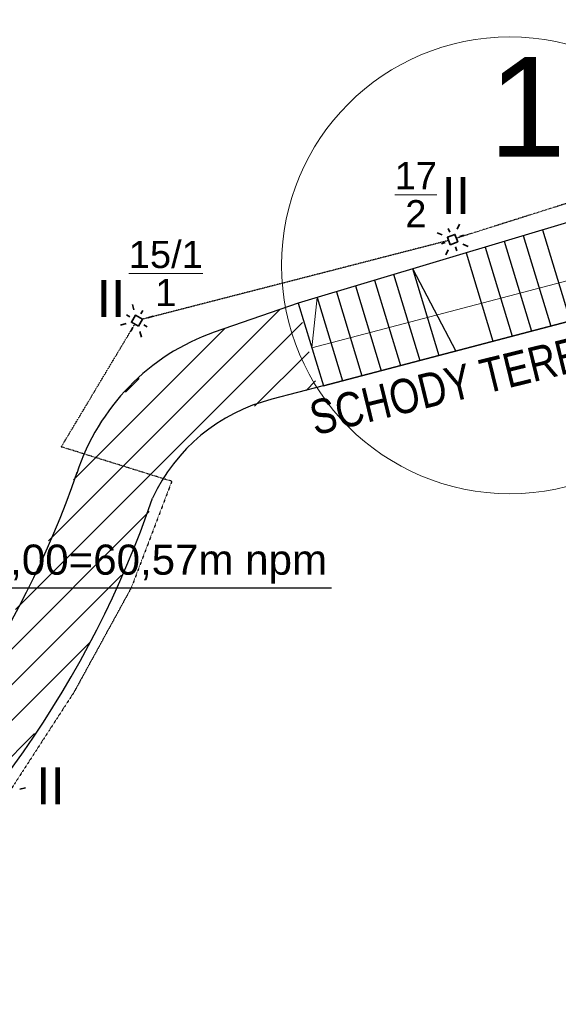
# Model space of a CAD drawing. Header units: millimetres. Extents: x 6567289036 to 6568990308, y 5976640423 to 5977332400.
# Tile 56 of 216: x 6568086943 to 6568100465, y 5976973890 to 5976998603. Entities that reach past the tile are written whole.
import ezdxf

# ---------------------------------------------------------------- set-up
doc = ezdxf.new("R2010")
doc.units = ezdxf.units.MM
doc.linetypes.add('ACAD_ISO03W100', pattern=[30, 12, -18])
doc.linetypes.add('ACAD_ISO04W100', pattern=[30, 24, -3, 0, -3])
for name, color, linetype, lineweight in [('proj. kabel', 1, 'ACAD_ISO03W100', 30), ('proj. opis', 1, 'Continuous', 20), ('proj. oprawy dogruntowe', 1, 'Continuous', 35), ('proj. słupki oświetleniowe', 1, 'Continuous', 35), ('PZT_Granica Działki', 1, 'ACAD_ISO04W100', 40)]:
    doc.layers.add(name, color=color, linetype=linetype, lineweight=lineweight)
doc.styles.add('Arial', font='arial.ttf', dxfattribs={"height": 324.565868})
doc.styles.get("Standard").update_dxf_attribs({"font": 'arial.ttf'})
picture_1 = doc.add_image_def('image2.jpg', size_in_pixel=(6997, 9782))
pattern_1 = [(45, (6568063979.2, 5976869343.05), (-449.0128, 449.0128), [])]

# ---------------------------------------------------------------- blocks, each defined once
blk = doc.blocks.new('słupek ośw. 3m')
at = {"layer": 'proj. słupki oświetleniowe'}
for p, q in [((-0.3, 0.3), (-0.2, 0.2)), ((0, 0.2), (0.001, 0.3)), ((0.3, 0.3), (0.2, 0.2)), ((-0.2, 0), (-0.3, 0)), ((0.3, 0), (0.2, 0)), ((-0.2, -0.2), (-0.3, -0.3)), ((-0.001, -0.3), (0, -0.2)), ((0.2, -0.2), (0.3, -0.3))]:
    blk.add_line(p, q, dxfattribs=at)
blk.add_lwpolyline([(-0.1, -0.1), (0.1, -0.1), (0.1, 0.1), (-0.1, 0.1)], close=True, dxfattribs=at)
blk = doc.blocks.new('A$C46B91495')
at = {"layer": 'proj. kabel', "ltscale": 0.03}
for p, q in [((47907, 102266), (36877, 98779)), ((36683, 98723), (28993, 96745)), ((26960, 93543), (28806, 96624)), ((29733, 92679), (26960, 93543)), ((29733, 92679), (28720, 90017)), ((28720, 90017), (27271, 87375)), ((27271, 87375), (25703, 84959))]:
    blk.add_line(p, q, dxfattribs=at)
at = {"layer": 'proj. słupki oświetleniowe'}
for p, q in [((28747, 97119), (28784, 96983)), ((29007, 96970), (28957, 96883)), ((28448, 96599), (28585, 96636)), ((28684, 96810), (28598, 96859)), ((29130, 96784), (29267, 96821)), ((28758, 96536), (28709, 96449)), ((28932, 96437), (28969, 96300)), ((29118, 96560), (29031, 96610)), ((25921, 84949), (26058, 84986))]:
    blk.add_line(p, q, dxfattribs=at)
blk.add_lwpolyline([(28895, 96573), (28994, 96747), (28821, 96846), (28721, 96673)], close=True, dxfattribs=at)
at = {"layer": 'proj. słupki oświetleniowe', "xscale": 1000, "yscale": 1000, "zscale": 1000, "rotation": 21.15805908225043}
blk.add_blockref('słupek ośw. 3m', (36782, 98748), dxfattribs=at)
at = {"layer": 'proj. opis', "linetype": 'Continuous', "char_height": 975, "width": 9388.93, "attachment_point": 1}
for s, insert in [('\\A1;{\\H1x;\\W9.92023;  \\H0.7x;\\W1;\\S17/2;}', (27823, 100692)), ('\\A1;{\\H1x;\\W9.92023;  \\H0.7x;\\W1;\\S15\\/1/1;}', (21148, 98714))]:
    blk.add_mtext(s, dxfattribs=dict(at, insert=insert))
at = {"layer": 'proj. oprawy dogruntowe', "char_height": 927.5, "attachment_point": 1}
for width, insert in [(3.31, (36505, 100316)), (3.31, (27847, 97734)), (927.45, (26329, 85500))]:
    blk.add_mtext_dynamic_manual_height_columns('II', width=width, gutter_width=1, heights=[0], dxfattribs=dict(at, insert=insert))

msp = doc.modelspace()

# ---------------------------------------------------------------- hatches: boundary and pattern name
at = {"lineweight": 9}
h = msp.add_hatch(dxfattribs=at)
h.set_pattern_fill('ANSI31,_O', color=6, scale=200)
h.set_pattern_definition(pattern_1)
h.paths.add_polyline_path([(6568073103.036463, 5976962978.871935), (6568071334.944952, 5976963920.218892), (6568067374.481083, 5976956510.957778), (6568065586.699162, 5976953088.731452), (6568065289.438565, 5976951497.885103), (6568065377.566793, 5976949880.481452), (6568065881.622733, 5976948609.640705), (6568066769.694947, 5976947533.378028), (6568067917.418685, 5976947304.577247), (6568068965.286498, 5976947767.942261), (6568069571.734124, 5976948360.939764), (6568070043.966039, 5976949063.354818), (6568070715.494313, 5976950948.292347), (6568070775.660797, 5976953198.53211), (6568070483.065529, 5976954312.385753), (6568070009.686819, 5976955164.024288), (6568069266.689087, 5976955808.311252)])
h.paths.add_polyline_path([(6568077658.578426, 5976971507.911455), (6568078849.054046, 5976972583.879229), (6568080216.016154, 5976973663.512568), (6568081222.801218, 5976974379.835331), (6568082169.771049, 5976974998.345044), (6568084719.397691, 5976977369.797976), (6568087039.566537, 5976980227.32391), (6568088804.33385, 5976983146.409636), (6568089846.716574, 5976985428.861403), (6568090543.285118, 5976987084.673251), (6568091494.5099, 5976988174.503126), (6568092141.932687, 5976988621.599867), (6568093271.526008, 5976989074.510079), (6568094406.169641, 5976989370.162233), (6568093936.008572, 5976991485.815606), (6568091826.910155, 5976990761.835038), (6568090678.978473, 5976990199.949658), (6568089688.855512, 5976989391.791969), (6568088560.881903, 5976987702.250283), (6568087227.337632, 5976984459.881867), (6568085451.72552, 5976981446.937203), (6568083415.137422, 5976978904.20444), (6568081048.772299, 5976976665.120456), (6568079834.58991, 5976975957.292834), (6568078760.669536, 5976975433.366926), (6568077604.223744, 5976975132.640377), (6568076384.754184, 5976975101.457149), (6568075228.673991, 5976975239.168661), (6568078721.65534, 5976982463.30751), (6568079187.465709, 5976983945.989074), (6568079209.854477, 5976985499.959042), (6568078978.163044, 5976986504.805823), (6568078558.94126, 5976987446.958183), (6568078016.392667, 5976988233.812304), (6568077319.29673, 5976988932.161627), (6568076588.030138, 5976989444.684935), (6568075634.310007, 5976989882.618133), (6568074749.270661, 5976990106.496328), (6568073839.116248, 5976990177.454301), (6568072887.844692, 5976990085.714139), (6568072122.588873, 5976989883.142122), (6568071078.646461, 5976989391.777983), (6568070163.539757, 5976988689.044606), (6568069419.872597, 5976987808.003392), (6568068874.982536, 5976986792.817054), (6568067625.827711, 5976984082.032231), (6568067533.680963, 5976978725.445458), (6568070079.112235, 5976984245.488354), (6568070166.468997, 5976985761.397947), (6568070901.787868, 5976987173.570305), (6568072080.020907, 5976988146.982694), (6568074223.848317, 5976988559.671394), (6568075462.259142, 5976988078.843011), (6568077174.775702, 5976986729.91116), (6568077731.446794, 5976984788.58953), (6568077368.554168, 5976983036.309619), (6568076659.985167, 5976981982.867023), (6568075432.410265, 5976981166.140626), (6568073058.170723, 5976976177.068023), (6568067533.680963, 5976978725.445458), (6568067625.827711, 5976984082.032231), (6568062026.335825, 5976987034.488601), (6568059125.112175, 5976981656.866416), (6568066981.658622, 5976977499.713319), (6568070878.891082, 5976975437.561442), (6568073366.172191, 5976974121.460477), (6568074123.081678, 5976973721.085912), (6568074707.197195, 5976973094.970244), (6568074938.787324, 5976972658.727041), (6568075113.011583, 5976972005.802842), (6568075111.656535, 5976971330.034934), (6568074858.708886, 5976970512.498976), (6568073597.115988, 5976968152.302925), (6568071334.944952, 5976963920.218892), (6568073078.406808, 5976962939.297121)])
h = msp.add_hatch(dxfattribs=at)
h.set_pattern_fill('ANSI31,_O', color=6, scale=200)
h.set_pattern_definition(pattern_1)
h.paths.add_polyline_path([(6568072889.651483, 5976963040.240123), (6568071334.944952, 5976963920.218892), (6568067374.481083, 5976956510.957778), (6568065586.699162, 5976953088.731452), (6568065289.438565, 5976951497.885103), (6568065377.566793, 5976949880.481452), (6568065881.622733, 5976948609.640705), (6568066769.694947, 5976947533.378028), (6568067917.418685, 5976947304.577247), (6568068965.286498, 5976947767.942261), (6568069571.734124, 5976948360.939764), (6568070043.966039, 5976949063.354818), (6568070715.494313, 5976950948.292347), (6568070775.660797, 5976953198.53211), (6568070483.065529, 5976954312.385753), (6568070009.686819, 5976955164.024288), (6568069266.689087, 5976955808.311252)])
h.paths.add_polyline_path([(6568077725.096053, 5976971500.69473), (6568080376.590186, 5976973613.289547), (6568082169.771049, 5976974998.345044), (6568084719.397691, 5976977369.797976), (6568087039.566537, 5976980227.32391), (6568088804.33385, 5976983146.409636), (6568089846.716574, 5976985428.861403), (6568090543.285118, 5976987084.673251), (6568091494.5099, 5976988174.503126), (6568092141.932687, 5976988621.599867), (6568093271.526008, 5976989074.510079), (6568094406.169641, 5976989370.162233), (6568093936.008572, 5976991485.815606), (6568091826.910155, 5976990761.835038), (6568090678.978473, 5976990199.949658), (6568089688.855512, 5976989391.791969), (6568088560.881903, 5976987702.250283), (6568087227.337632, 5976984459.881867), (6568085451.72552, 5976981446.937203), (6568083415.137422, 5976978904.20444), (6568081048.772299, 5976976665.120456), (6568079834.58991, 5976975957.292834), (6568077604.223744, 5976975132.640377), (6568075228.673991, 5976975239.168661), (6568073127.990083, 5976976323.781886), (6568071531.445706, 5976974802.680607), (6568074707.197195, 5976973094.970244), (6568074938.787324, 5976972658.727041), (6568075111.656535, 5976971330.034934), (6568074858.708886, 5976970512.498976), (6568073597.115988, 5976968152.302925), (6568071334.944952, 5976963920.218892), (6568072889.651483, 5976963040.240123)])

# ---------------------------------------------------------------- linework, layer by layer
at = {"color": 6, "lineweight": 30}
for p, q in [((6568103200.182369, 5976994269.998551), (6568093936.008572, 5976991485.815606)), ((6568094565.754536, 5976989411.744439), (6568103718.416223, 5976991818.804065)), ((6568093936.008572, 5976991485.815606), (6568091826.908098, 5976990761.83431)), ((6568094565.634974, 5976989411.713843), (6568093271.526008, 5976989074.510079))]:
    msp.add_line(p, q, dxfattribs=at)
for points in [[(6568100065.222866, 5976993327.842135), (6568100759.668409, 5976991040.682612)], [(6568099107.533133, 5976993040.02549), (6568099791.869367, 5976990786.161023)], [(6568099586.377999, 5976993183.933813), (6568100275.768888, 5976990913.421818)], [(6568098628.688266, 5976992896.117167), (6568099307.969845, 5976990658.900229)], [(6568098149.843399, 5976992752.208845), (6568098824.070324, 5976990531.639433)], [(6568096806.605202, 5976992357.408961), (6568097469.151664, 5976990175.309208)], [(6568096806.605202, 5976992357.408961), (6568097888.720865, 5976990285.651764)], [(6568095849.739658, 5976992066.877843), (6568096501.352621, 5976989920.787619)], [(6568096328.17243, 5976992212.143402), (6568096985.252142, 5976990048.048413)], [(6568095371.306887, 5976991921.612284), (6568096017.453099, 5976989793.526823)], [(6568094414.441343, 5976991631.081165), (6568095049.654057, 5976989539.005234)], [(6568103608.295007, 5976991789.760805), (6568094565.754536, 5976989411.744439)], [(6568094892.874115, 5976991776.346725), (6568095533.553578, 5976989666.266028)], [(6568093936.008572, 5976991485.815606), (6568094565.754536, 5976989411.744439)], [(6568083012.575087, 5976985398.497067), (6568083012.575087, 5976983613.710635), (6568083012.575087, 5976984340.28117), (6568082312.575087, 5976984340.28117), (6568083012.575087, 5976983613.710635), (6568083012.575087, 5976984340.28117), (6568094773.918797, 5976984340.28117)]]:
    msp.add_lwpolyline(points, dxfattribs=at)
at = {"color": 6, "lineweight": 18}
msp.add_lwpolyline([(6568103355.328796, 5976992751.678993), (6568094276.989577, 5976990362.793128), (6568094414.05537, 5976991632.35237)], dxfattribs=at)
at = {"color": 1, "lineweight": 20}
msp.add_circle((6568099247.995363, 5976992438.345263), 5732.104625, dxfattribs=at)
at = {"color": 6, "lineweight": 30}
for centre, radius, start, end in [((6568093691.995733, 5976985497.910948), 5584.571698, 109.5099834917, 162.0753463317), ((6568094366.945567, 5976984707.346507), 4502.45063, 104.0810237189, 155.2004425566), ((6568065998.426566, 5976994940.988619), 23675.309159, 309.4717700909, 341.0329316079), ((6568065998.426566, 5976994940.988619), 25675.309159, 309.0383600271, 341.0329316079)]:
    msp.add_arc(centre, radius, start, end, dxfattribs=at)

# ---------------------------------------------------------------- block references
msp.add_blockref('A$C46B91495', (6568061027.855131, 5976894337.381658), dxfattribs=at)

# ---------------------------------------------------------------- texts
at = {"color": 1, "lineweight": 20, "insert": (6568098713.889561, 5976997662.57238), "char_height": 2500, "attachment_point": 1}
msp.add_mtext_dynamic_manual_height_columns('1', width=10041.18631554, gutter_width=12.5, heights=[0], dxfattribs=at)
at = {"color": 6, "lineweight": 30, "insert": (6568082402.447586, 5976985428.861403), "char_height": 756, "attachment_point": 1}
msp.add_mtext_dynamic_manual_height_columns('{\\W2.576449; }ppp=±0,00=60,57m npm', width=24813.84326935, gutter_width=12.5, heights=[0], dxfattribs=at)
at = {"layer": 'PZT_Granica Działki', "style": 'Arial', "width": 0.8}
msp.add_text('SCHODY TERENOWE 1', height=864, rotation=13.7422517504, dxfattribs=at).set_placement((6568094357.257091, 5976988165.881565))

# ---------------------------------------------------------------- pictures from other files: only their frames are drawn
at = {"color": 6, "lineweight": 30}
image = msp.add_image(picture_1, insert=(6567921000, 5976718000), size_in_units=(296500, 414515.220809), dxfattribs=at)
image.dxf.flags = 7

doc.saveas('drawing.dxf')
